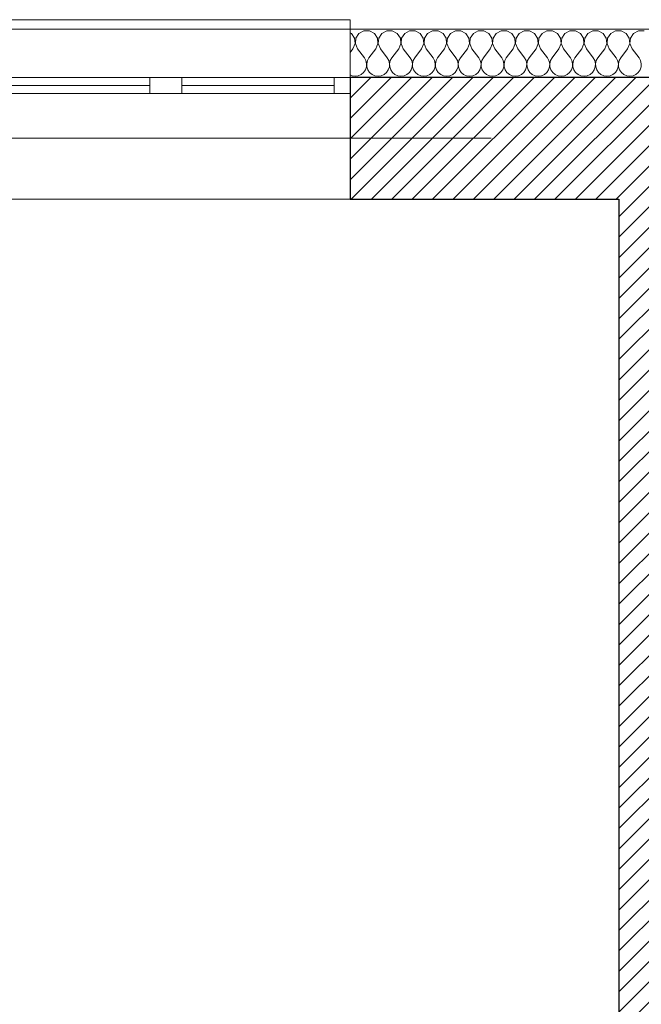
# Model space of a CAD drawing. Header units: millimetres. Extents: x -21056 to 421, y 9759 to 15589.
# Tile 54 of 120: x -4459 to -4265, y 11048 to 11355. Entities that reach past the tile are written whole.
import ezdxf

# ---------------------------------------------------------------- set-up
doc = ezdxf.new("R2010")
doc.units = ezdxf.units.MM
doc.header["$LTSCALE"] = 25
doc.header["$MEASUREMENT"] = 0
doc.linetypes.add('Kropki i Kreski', pattern=[670.277762, 352.777767, -176.388884, 0, -141.111112])
for name, color, linetype in [('Konstrukcja - Siatki mod', 7, 'Continuous'), ('KR_INW', 7, 'Continuous'), ('NAPIS_SODON', 7, 'Continuous')]:
    doc.layers.add(name, color=color, linetype=linetype)
for name, color, linetype, lineweight in [('Konstrukcja - Siatki mod_Nr_pióra__48', 1, 'Continuous', 15), ('KR_INW_Nr_pióra__101', 252, 'Continuous', 5), ('KR_INW_Nr_pióra__102', 3, 'Continuous', 5), ('KR_INW_Nr_pióra__27', 7, 'Continuous', 25), ('KR_INW_Nr_pióra__47', 7, 'Continuous', 15), ('NAPIS_SODON_Nr_pióra__1', 7, 'Continuous', 13), ('Okna ArchiCADa_Nr_pióra__1', 7, 'Continuous', 13)]:
    doc.layers.add(name, color=color, linetype=linetype, lineweight=lineweight)
pattern_1 = [(45, (0, 0), (-31.819804, 31.819804), [])]

# ---------------------------------------------------------------- blocks, each defined once
blk = doc.blocks.new('Strop_1', base_point=(179225, 121523.3))
at = {"layer": 'NAPIS_SODON_Nr_pióra__1', "linetype": 'Continuous', "flags": 128}
blk.add_lwpolyline([(179225, 121523.3), (179225.9, 107003.8), (250898.3, 107008.3), (250897.4, 121527.8)], close=True, dxfattribs=at)
blk = doc.blocks.new('*X171')
at = {"layer": 'KR_INW_Nr_pióra__102', "linetype": 'Continuous'}
for p, q in [((204131.2, 121662.7), (204126.9, 121665)), ((204140.8, 121648.2), (204131.2, 121662.7)), ((204154.5, 121662.7), (204144.9, 121648.2)), ((204169.9, 121670.9), (204154.5, 121662.7)), ((204187.3, 121670.9), (204169.9, 121670.9)), ((204202.6, 121662.7), (204187.3, 121670.9)), ((204212.2, 121648.2), (204202.6, 121662.7)), ((204226, 121662.7), (204216.3, 121648.2)), ((204241.3, 121670.9), (204226, 121662.7)), ((204258.7, 121670.9), (204241.3, 121670.9)), ((204274, 121662.7), (204258.7, 121670.9)), ((204283.7, 121648.2), (204274, 121662.7)), ((204297.4, 121662.7), (204287.8, 121648.2)), ((204312.7, 121670.9), (204297.4, 121662.7)), ((204330.1, 121670.9), (204312.7, 121670.9)), ((204345.5, 121662.7), (204330.1, 121670.9)), ((204355.1, 121648.2), (204345.5, 121662.7)), ((204368.8, 121662.7), (204359.2, 121648.2)), ((204384.2, 121670.9), (204368.8, 121662.7)), ((204401.6, 121670.9), (204384.2, 121670.9)), ((204416.9, 121662.7), (204401.6, 121670.9)), ((204426.5, 121648.2), (204416.9, 121662.7)), ((204440.3, 121662.7), (204430.6, 121648.2)), ((204455.6, 121670.9), (204440.3, 121662.7)), ((204473, 121670.9), (204455.6, 121670.9)), ((204488.3, 121662.7), (204473, 121670.9)), ((204497.9, 121648.2), (204488.3, 121662.7)), ((204511.7, 121662.7), (204502.1, 121648.2)), ((204527, 121670.9), (204511.7, 121662.7)), ((204544.4, 121670.9), (204527, 121670.9)), ((204559.7, 121662.7), (204544.4, 121670.9)), ((204569.4, 121648.2), (204559.7, 121662.7)), ((204583.1, 121662.7), (204573.5, 121648.2)), ((204598.4, 121670.9), (204583.1, 121662.7)), ((204615.8, 121670.9), (204598.4, 121670.9)), ((204631.2, 121662.7), (204615.8, 121670.9)), ((204640.8, 121648.2), (204631.2, 121662.7)), ((204654.5, 121662.7), (204644.9, 121648.2)), ((204669.9, 121670.9), (204654.5, 121662.7)), ((204687.3, 121670.9), (204669.9, 121670.9)), ((204702.6, 121662.7), (204687.3, 121670.9)), ((204712.2, 121648.2), (204702.6, 121662.7)), ((204726, 121662.7), (204716.3, 121648.2)), ((204741.3, 121670.9), (204726, 121662.7)), ((204758.7, 121670.9), (204741.3, 121670.9)), ((204774, 121662.7), (204758.7, 121670.9)), ((204783.7, 121648.2), (204774, 121662.7)), ((204797.4, 121662.7), (204787.8, 121648.2)), ((204812.7, 121670.9), (204797.4, 121662.7)), ((204830.1, 121670.9), (204812.7, 121670.9)), ((204845.5, 121662.7), (204830.1, 121670.9)), ((204855.1, 121648.2), (204845.5, 121662.7)), ((204868.8, 121662.7), (204859.2, 121648.2)), ((204884.2, 121670.9), (204868.8, 121662.7)), ((204901.6, 121670.9), (204884.2, 121670.9)), ((204916.9, 121662.7), (204901.6, 121670.9)), ((204926.5, 121648.2), (204916.9, 121662.7)), ((204940.3, 121662.7), (204930.6, 121648.2)), ((204955.6, 121670.9), (204940.3, 121662.7)), ((204973, 121670.9), (204955.6, 121670.9)), ((204988.3, 121662.7), (204973, 121670.9)), ((204997.9, 121648.2), (204988.3, 121662.7)), ((205011.7, 121662.7), (205002.1, 121648.2)), ((205027, 121670.9), (205011.7, 121662.7)), ((205044.4, 121670.9), (205027, 121670.9)), ((204135.7, 121614.9), (204142.4, 121630.9)), ((204142.4, 121630.9), (204140.8, 121648.2)), ((204144.9, 121648.2), (204143.3, 121630.9)), ((204143.3, 121630.9), (204150, 121614.9)), ((204207.1, 121614.9), (204213.9, 121630.9)), ((204213.9, 121630.9), (204212.2, 121648.2)), ((204216.3, 121648.2), (204214.7, 121630.9)), ((204214.7, 121630.9), (204221.4, 121614.9)), ((204278.6, 121614.9), (204285.3, 121630.9)), ((204285.3, 121630.9), (204283.7, 121648.2)), ((204287.8, 121648.2), (204286.1, 121630.9)), ((204286.1, 121630.9), (204292.9, 121614.9)), ((204350, 121614.9), (204356.7, 121630.9)), ((204356.7, 121630.9), (204355.1, 121648.2)), ((204359.2, 121648.2), (204357.6, 121630.9)), ((204357.6, 121630.9), (204364.3, 121614.9)), ((204421.4, 121614.9), (204428.2, 121630.9)), ((204428.2, 121630.9), (204426.5, 121648.2)), ((204430.6, 121648.2), (204429, 121630.9)), ((204429, 121630.9), (204435.7, 121614.9)), ((204492.9, 121614.9), (204499.6, 121630.9)), ((204499.6, 121630.9), (204497.9, 121648.2)), ((204502.1, 121648.2), (204500.4, 121630.9)), ((204500.4, 121630.9), (204507.1, 121614.9)), ((204564.3, 121614.9), (204571, 121630.9)), ((204571, 121630.9), (204569.4, 121648.2)), ((204573.5, 121648.2), (204571.8, 121630.9)), ((204571.8, 121630.9), (204578.6, 121614.9)), ((204635.7, 121614.9), (204642.4, 121630.9)), ((204642.4, 121630.9), (204640.8, 121648.2)), ((204644.9, 121648.2), (204643.3, 121630.9)), ((204643.3, 121630.9), (204650, 121614.9)), ((204707.1, 121614.9), (204713.9, 121630.9)), ((204713.9, 121630.9), (204712.2, 121648.2)), ((204716.3, 121648.2), (204714.7, 121630.9)), ((204714.7, 121630.9), (204721.4, 121614.9)), ((204778.6, 121614.9), (204785.3, 121630.9)), ((204785.3, 121630.9), (204783.7, 121648.2)), ((204787.8, 121648.2), (204786.1, 121630.9)), ((204786.1, 121630.9), (204792.9, 121614.9)), ((204850, 121614.9), (204856.7, 121630.9)), ((204856.7, 121630.9), (204855.1, 121648.2)), ((204859.2, 121648.2), (204857.6, 121630.9)), ((204857.6, 121630.9), (204864.3, 121614.9)), ((204921.4, 121614.9), (204928.2, 121630.9)), ((204928.2, 121630.9), (204926.5, 121648.2)), ((204930.6, 121648.2), (204929, 121630.9)), ((204929, 121630.9), (204935.7, 121614.9)), ((204992.9, 121614.9), (204999.6, 121630.9)), ((204999.6, 121630.9), (204997.9, 121648.2)), ((205002.1, 121648.2), (205000.4, 121630.9)), ((205000.4, 121630.9), (205007.1, 121614.9)), ((204135.7, 121614.9), (204126.9, 121603.2)), ((204150, 121614.9), (204171.4, 121586.3)), ((204207.1, 121614.9), (204185.7, 121586.3)), ((204221.4, 121614.9), (204242.9, 121586.3)), ((204278.6, 121614.9), (204257.1, 121586.3)), ((204292.9, 121614.9), (204314.3, 121586.3)), ((204350, 121614.9), (204328.6, 121586.3)), ((204364.3, 121614.9), (204385.7, 121586.3)), ((204421.4, 121614.9), (204400, 121586.3)), ((204435.7, 121614.9), (204457.1, 121586.3)), ((204492.9, 121614.9), (204471.4, 121586.3)), ((204507.1, 121614.9), (204528.6, 121586.3)), ((204564.3, 121614.9), (204542.9, 121586.3)), ((204578.6, 121614.9), (204600, 121586.3)), ((204635.7, 121614.9), (204614.3, 121586.3)), ((204650, 121614.9), (204671.4, 121586.3)), ((204707.1, 121614.9), (204685.7, 121586.3)), ((204721.4, 121614.9), (204742.9, 121586.3)), ((204778.6, 121614.9), (204757.1, 121586.3)), ((204792.9, 121614.9), (204814.3, 121586.3)), ((204850, 121614.9), (204828.6, 121586.3)), ((204864.3, 121614.9), (204885.7, 121586.3)), ((204921.4, 121614.9), (204900, 121586.3)), ((204935.7, 121614.9), (204957.1, 121586.3)), ((204992.9, 121614.9), (204971.4, 121586.3)), ((205007.1, 121614.9), (205028.6, 121586.3)), ((204176.2, 121577.7), (204171.4, 121586.3)), ((204178.4, 121568.1), (204176.2, 121577.7)), ((204177.9, 121558.2), (204178.4, 121568.1)), ((204180.9, 121577.7), (204178.7, 121568.1)), ((204178.7, 121568.1), (204179.2, 121558.2)), ((204185.7, 121586.3), (204180.9, 121577.7)), ((204247.6, 121577.7), (204242.9, 121586.3)), ((204249.9, 121568.1), (204247.6, 121577.7)), ((204249.4, 121558.2), (204249.9, 121568.1)), ((204252.4, 121577.7), (204250.1, 121568.1)), ((204250.1, 121568.1), (204250.6, 121558.2)), ((204257.1, 121586.3), (204252.4, 121577.7)), ((204319.1, 121577.7), (204314.3, 121586.3)), ((204321.3, 121568.1), (204319.1, 121577.7)), ((204320.8, 121558.2), (204321.3, 121568.1)), ((204323.8, 121577.7), (204321.6, 121568.1)), ((204321.6, 121568.1), (204322.1, 121558.2)), ((204328.6, 121586.3), (204323.8, 121577.7)), ((204390.5, 121577.7), (204385.7, 121586.3)), ((204392.7, 121568.1), (204390.5, 121577.7)), ((204392.2, 121558.2), (204392.7, 121568.1)), ((204395.2, 121577.7), (204393, 121568.1)), ((204393, 121568.1), (204393.5, 121558.2)), ((204400, 121586.3), (204395.2, 121577.7)), ((204461.9, 121577.7), (204457.1, 121586.3)), ((204464.1, 121568.1), (204461.9, 121577.7)), ((204463.7, 121558.2), (204464.1, 121568.1)), ((204466.7, 121577.7), (204464.4, 121568.1)), ((204464.4, 121568.1), (204464.9, 121558.2)), ((204471.4, 121586.3), (204466.7, 121577.7)), ((204533.3, 121577.7), (204528.6, 121586.3)), ((204535.6, 121568.1), (204533.3, 121577.7)), ((204535.1, 121558.2), (204535.6, 121568.1)), ((204538.1, 121577.7), (204535.9, 121568.1)), ((204535.9, 121568.1), (204536.3, 121558.2)), ((204542.9, 121586.3), (204538.1, 121577.7)), ((204604.8, 121577.7), (204600, 121586.3)), ((204607, 121568.1), (204604.8, 121577.7)), ((204606.5, 121558.2), (204607, 121568.1)), ((204609.5, 121577.7), (204607.3, 121568.1)), ((204607.3, 121568.1), (204607.8, 121558.2)), ((204614.3, 121586.3), (204609.5, 121577.7)), ((204676.2, 121577.7), (204671.4, 121586.3)), ((204678.4, 121568.1), (204676.2, 121577.7)), ((204677.9, 121558.2), (204678.4, 121568.1)), ((204680.9, 121577.7), (204678.7, 121568.1)), ((204678.7, 121568.1), (204679.2, 121558.2)), ((204685.7, 121586.3), (204680.9, 121577.7)), ((204747.6, 121577.7), (204742.9, 121586.3)), ((204749.9, 121568.1), (204747.6, 121577.7)), ((204749.4, 121558.2), (204749.9, 121568.1)), ((204752.4, 121577.7), (204750.1, 121568.1)), ((204750.1, 121568.1), (204750.6, 121558.2)), ((204757.1, 121586.3), (204752.4, 121577.7)), ((204819.1, 121577.7), (204814.3, 121586.3)), ((204821.3, 121568.1), (204819.1, 121577.7)), ((204820.8, 121558.2), (204821.3, 121568.1)), ((204823.8, 121577.7), (204821.6, 121568.1)), ((204821.6, 121568.1), (204822.1, 121558.2)), ((204828.6, 121586.3), (204823.8, 121577.7)), ((204890.5, 121577.7), (204885.7, 121586.3)), ((204892.7, 121568.1), (204890.5, 121577.7)), ((204892.2, 121558.2), (204892.7, 121568.1)), ((204895.2, 121577.7), (204893, 121568.1)), ((204893, 121568.1), (204893.5, 121558.2)), ((204900, 121586.3), (204895.2, 121577.7)), ((204961.9, 121577.7), (204957.1, 121586.3)), ((204964.1, 121568.1), (204961.9, 121577.7)), ((204963.7, 121558.2), (204964.1, 121568.1)), ((204966.7, 121577.7), (204964.4, 121568.1)), ((204964.4, 121568.1), (204964.9, 121558.2)), ((204971.4, 121586.3), (204966.7, 121577.7)), ((205033.3, 121577.7), (205028.6, 121586.3)), ((205035.6, 121568.1), (205033.3, 121577.7)), ((205035.1, 121558.2), (205035.6, 121568.1)), ((204161.6, 121534.5), (204169.2, 121540.8)), ((204169.2, 121540.8), (204174.8, 121548.9)), ((204174.8, 121548.9), (204177.9, 121558.2)), ((204179.2, 121558.2), (204182.3, 121548.9)), ((204182.3, 121548.9), (204187.9, 121540.8)), ((204187.9, 121540.8), (204195.5, 121534.5)), ((204233.1, 121534.5), (204240.6, 121540.8)), ((204240.6, 121540.8), (204246.2, 121548.9)), ((204246.2, 121548.9), (204249.4, 121558.2)), ((204250.6, 121558.2), (204253.8, 121548.9)), ((204253.8, 121548.9), (204259.4, 121540.8)), ((204259.4, 121540.8), (204266.9, 121534.5)), ((204304.5, 121534.5), (204312.1, 121540.8)), ((204312.1, 121540.8), (204317.7, 121548.9)), ((204317.7, 121548.9), (204320.8, 121558.2)), ((204322.1, 121558.2), (204325.2, 121548.9)), ((204325.2, 121548.9), (204330.8, 121540.8)), ((204330.8, 121540.8), (204338.4, 121534.5)), ((204375.9, 121534.5), (204383.5, 121540.8)), ((204383.5, 121540.8), (204389.1, 121548.9)), ((204389.1, 121548.9), (204392.2, 121558.2)), ((204393.5, 121558.2), (204396.6, 121548.9)), ((204396.6, 121548.9), (204402.2, 121540.8)), ((204402.2, 121540.8), (204409.8, 121534.5)), ((204447.3, 121534.5), (204454.9, 121540.8)), ((204454.9, 121540.8), (204460.5, 121548.9)), ((204460.5, 121548.9), (204463.7, 121558.2)), ((204464.9, 121558.2), (204468.1, 121548.9)), ((204468.1, 121548.9), (204473.6, 121540.8)), ((204473.6, 121540.8), (204481.2, 121534.5)), ((204518.8, 121534.5), (204526.4, 121540.8)), ((204526.4, 121540.8), (204531.9, 121548.9)), ((204531.9, 121548.9), (204535.1, 121558.2)), ((204536.3, 121558.2), (204539.5, 121548.9)), ((204539.5, 121548.9), (204545.1, 121540.8)), ((204545.1, 121540.8), (204552.7, 121534.5)), ((204590.2, 121534.5), (204597.8, 121540.8)), ((204597.8, 121540.8), (204603.4, 121548.9)), ((204603.4, 121548.9), (204606.5, 121558.2)), ((204607.8, 121558.2), (204610.9, 121548.9)), ((204610.9, 121548.9), (204616.5, 121540.8)), ((204616.5, 121540.8), (204624.1, 121534.5)), ((204661.6, 121534.5), (204669.2, 121540.8)), ((204669.2, 121540.8), (204674.8, 121548.9)), ((204674.8, 121548.9), (204677.9, 121558.2)), ((204679.2, 121558.2), (204682.3, 121548.9)), ((204682.3, 121548.9), (204687.9, 121540.8)), ((204687.9, 121540.8), (204695.5, 121534.5)), ((204733.1, 121534.5), (204740.6, 121540.8)), ((204740.6, 121540.8), (204746.2, 121548.9)), ((204746.2, 121548.9), (204749.4, 121558.2)), ((204750.6, 121558.2), (204753.8, 121548.9)), ((204753.8, 121548.9), (204759.4, 121540.8)), ((204759.4, 121540.8), (204766.9, 121534.5)), ((204804.5, 121534.5), (204812.1, 121540.8)), ((204812.1, 121540.8), (204817.7, 121548.9)), ((204817.7, 121548.9), (204820.8, 121558.2)), ((204822.1, 121558.2), (204825.2, 121548.9)), ((204825.2, 121548.9), (204830.8, 121540.8)), ((204830.8, 121540.8), (204838.4, 121534.5)), ((204875.9, 121534.5), (204883.5, 121540.8)), ((204883.5, 121540.8), (204889.1, 121548.9)), ((204889.1, 121548.9), (204892.2, 121558.2)), ((204893.5, 121558.2), (204896.6, 121548.9)), ((204896.6, 121548.9), (204902.2, 121540.8)), ((204902.2, 121540.8), (204909.8, 121534.5)), ((204947.3, 121534.5), (204954.9, 121540.8)), ((204954.9, 121540.8), (204960.5, 121548.9)), ((204960.5, 121548.9), (204963.7, 121558.2)), ((204964.9, 121558.2), (204968.1, 121548.9)), ((204968.1, 121548.9), (204973.6, 121540.8)), ((204973.6, 121540.8), (204981.2, 121534.5)), ((205018.8, 121534.5), (205026.4, 121540.8)), ((205026.4, 121540.8), (205031.9, 121548.9)), ((205031.9, 121548.9), (205035.1, 121558.2)), ((204126.9, 121533.2), (204133.1, 121530.5)), ((204133.1, 121530.5), (204142.9, 121529.2)), ((204142.9, 121529.2), (204152.6, 121530.5)), ((204152.6, 121530.5), (204161.6, 121534.5)), ((204195.5, 121534.5), (204204.5, 121530.5)), ((204204.5, 121530.5), (204214.3, 121529.2)), ((204214.3, 121529.2), (204224, 121530.5)), ((204224, 121530.5), (204233.1, 121534.5)), ((204266.9, 121534.5), (204276, 121530.5)), ((204276, 121530.5), (204285.7, 121529.2)), ((204285.7, 121529.2), (204295.5, 121530.5)), ((204295.5, 121530.5), (204304.5, 121534.5)), ((204338.4, 121534.5), (204347.4, 121530.5)), ((204347.4, 121530.5), (204357.1, 121529.2)), ((204357.1, 121529.2), (204366.9, 121530.5)), ((204366.9, 121530.5), (204375.9, 121534.5)), ((204409.8, 121534.5), (204418.8, 121530.5)), ((204418.8, 121530.5), (204428.6, 121529.2)), ((204428.6, 121529.2), (204438.3, 121530.5)), ((204438.3, 121530.5), (204447.3, 121534.5)), ((204481.2, 121534.5), (204490.2, 121530.5)), ((204490.2, 121530.5), (204500, 121529.2)), ((204500, 121529.2), (204509.8, 121530.5)), ((204509.8, 121530.5), (204518.8, 121534.5)), ((204552.7, 121534.5), (204561.7, 121530.5)), ((204561.7, 121530.5), (204571.4, 121529.2)), ((204571.4, 121529.2), (204581.2, 121530.5)), ((204581.2, 121530.5), (204590.2, 121534.5)), ((204624.1, 121534.5), (204633.1, 121530.5)), ((204633.1, 121530.5), (204642.9, 121529.2)), ((204642.9, 121529.2), (204652.6, 121530.5)), ((204652.6, 121530.5), (204661.6, 121534.5)), ((204695.5, 121534.5), (204704.5, 121530.5)), ((204704.5, 121530.5), (204714.3, 121529.2)), ((204714.3, 121529.2), (204724, 121530.5)), ((204724, 121530.5), (204733.1, 121534.5)), ((204766.9, 121534.5), (204776, 121530.5)), ((204776, 121530.5), (204785.7, 121529.2)), ((204785.7, 121529.2), (204795.5, 121530.5)), ((204795.5, 121530.5), (204804.5, 121534.5)), ((204838.4, 121534.5), (204847.4, 121530.5)), ((204847.4, 121530.5), (204857.1, 121529.2)), ((204857.1, 121529.2), (204866.9, 121530.5)), ((204866.9, 121530.5), (204875.9, 121534.5)), ((204909.8, 121534.5), (204918.8, 121530.5)), ((204918.8, 121530.5), (204928.6, 121529.2)), ((204928.6, 121529.2), (204938.3, 121530.5)), ((204938.3, 121530.5), (204947.3, 121534.5)), ((204981.2, 121534.5), (204990.2, 121530.5)), ((204990.2, 121530.5), (205000, 121529.2)), ((205000, 121529.2), (205009.8, 121530.5)), ((205009.8, 121530.5), (205018.8, 121534.5))]:
    blk.add_line(p, q, dxfattribs=at)
blk = doc.blocks.new('Okno podwójne 19')
at = {"layer": 'Okna ArchiCADa_Nr_pióra__1', "linetype": 'Continuous'}
for p, q in [((-575, 330), (575, 330)), ((-575, 0), (-525, 0)), ((-575, -50), (-575, 0)), ((-525, 0), (-525, -50)), ((-525, 0), (-50, 0)), ((-50, -50), (-50, 0)), ((-50, 0), (0, 0)), ((0, 0), (50, 0)), ((50, 0), (50, -50)), ((50, 0), (525, 0)), ((525, -50), (525, 0)), ((525, 0), (575, 0)), ((575, -50), (575, 0)), ((-525, -25), (-50, -25)), ((50, -25), (525, -25)), ((-525, -50), (-575, -50)), ((-50, -50), (-525, -50)), ((0, -50), (-50, -50)), ((50, -50), (0, -50)), ((525, -50), (50, -50)), ((575, -50), (525, -50)), ((-575, -200), (575, -200)), ((-575, -200), (-575, -230)), ((575, -230), (575, -200)), ((-575, -230), (575, -230))]:
    blk.add_line(p, q, dxfattribs=at)
blk = doc.blocks.new('Ściana_1', base_point=(179075.1, 121675.6))
at = {"layer": 'KR_INW_Nr_pióra__101', "linetype": 'Continuous'}
h = blk.add_hatch(dxfattribs=at)
h.set_pattern_fill('Cegła_licówka', color=256, style=0, pattern_type=2)
h.set_pattern_definition(pattern_1)
h.paths.add_polyline_path([(209269.6, 121525.6), (204126.9, 121525.6), (204126.9, 121475.6), (204126.9, 121145.6), (209269.6, 121145.6), (209269.6, 121375.6), (209269.6, 121425.6)])
at = {"layer": 'KR_INW_Nr_pióra__27', "linetype": 'Continuous'}
for p, q in [((209269.6, 121525.6), (204126.9, 121525.6)), ((204126.9, 121525.6), (204126.9, 121475.6)), ((204126.9, 121475.6), (204126.9, 121145.6))]:
    blk.add_line(p, q, dxfattribs=at)
at = {"layer": 'KR_INW_Nr_pióra__27', "linetype": 'Continuous', "flags": 128}
blk.add_lwpolyline([(204126.9, 121145.6), (204965.4, 121145.6)], dxfattribs=at)
at = {"layer": 'KR_INW_Nr_pióra__47', "linetype": 'Continuous'}
blk.add_line((204126.9, 121675.6), (204126.9, 121525.6), dxfattribs=at)
at = {"layer": 'KR_INW_Nr_pióra__47', "linetype": 'Continuous', "flags": 128}
blk.add_lwpolyline([(209269.6, 121675.6), (204126.9, 121675.6)], dxfattribs=at)
at = {"layer": 'KR_INW'}
blk.add_blockref('*X171', (0, 0), dxfattribs=at)
at = {"layer": 'Okna ArchiCADa_Nr_pióra__1', "linetype": 'Continuous', "xscale": -1, "zscale": 1000, "rotation": 180}
blk.add_blockref('Okno podwójne 19', (203551.9, 121475.6), dxfattribs=at)
blk = doc.blocks.new('Ściana_43', base_point=(205315.4, 117824.8))
at = {"layer": 'KR_INW_Nr_pióra__101', "linetype": 'Continuous'}
h = blk.add_hatch(dxfattribs=at)
h.set_pattern_fill('Cegła_licówka', color=256, style=0, pattern_type=2)
h.set_pattern_definition(pattern_1)
h.paths.add_polyline_path([(205315.4, 117959.8), (205315.4, 121145.6), (204965.4, 121145.6), (204965.4, 117955.8)])
at = {"layer": 'KR_INW_Nr_pióra__27', "linetype": 'Continuous', "flags": 128}
blk.add_lwpolyline([(204965.4, 121145.6), (204965.4, 117967.4)], dxfattribs=at)
blk = doc.blocks.new('Standardowy znacznik siatki_8')
at = {"layer": 'Konstrukcja - Siatki mod_Nr_pióra__48', "linetype": 'Kropki i Kreski'}
blk.add_line((1000, 0), (72912, 0), dxfattribs=at)

msp = doc.modelspace()

# ---------------------------------------------------------------- block references
at = {"layer": 'Konstrukcja - Siatki mod', "color": 8, "linetype": 'Continuous', "lineweight": 13, "xscale": 0.1, "yscale": 0.1, "zscale": 100}
msp.add_blockref('Standardowy znacznik siatki_8', (-6969.92, 11318.49), dxfattribs=at)
at = {"layer": 'KR_INW', "xscale": 0.1, "yscale": 0.1, "zscale": 0.1}
for name, p in [('Ściana_1', (-6861.34, 11352.49)), ('Ściana_43', (-4237.31, 10967.4))]:
    msp.add_blockref(name, p, dxfattribs=at)
at = {"layer": 'NAPIS_SODON', "linetype": 'Continuous', "xscale": 0.1, "yscale": 0.1, "zscale": 0.1}
msp.add_blockref('Strop_1', (-6846.35, 11337.26), dxfattribs=at)

doc.saveas('drawing.dxf')
